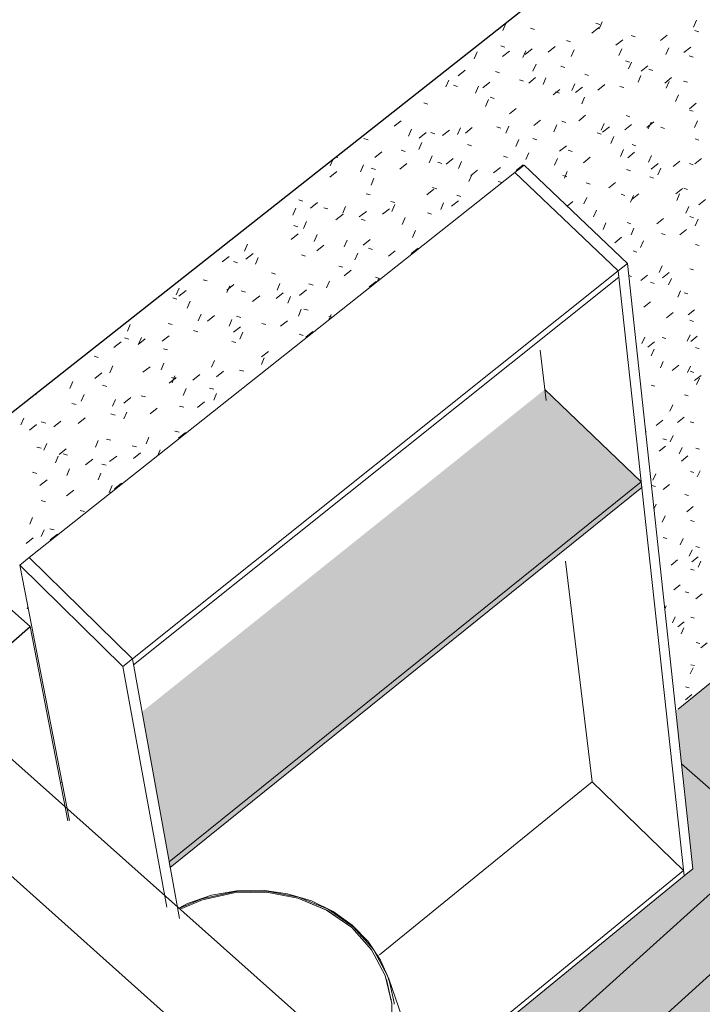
# Model space of a CAD drawing. Header units: centimetres. Extents: x 1151.07 to 1152.71, y 1902.53 to 1904.06.
# Tile 4 of 65: x 1151.22 to 1151.37, y 1903.4 to 1903.62. Entities that reach past the tile are written whole.
import ezdxf

# ---------------------------------------------------------------- set-up
doc = ezdxf.new("R2010")
doc.units = ezdxf.units.CM
for name, color, linetype, lineweight in [('Drzwi', 7, 'Continuous', 9), ('Krawędzie wspólne', 7, 'Continuous', 9), ('Modele ogólne', 7, 'Continuous', 9), ('Modele ogólne-1', 9, 'Continuous', 9), ('Oprawy oświetleniowe', 7, 'Continuous', 9), ('Oprawy oświetleniowe-1', 8, 'Continuous', 9), ('Oprawy oświetleniowe-2', 9, 'Continuous', 9), ('Wzór powierzchni', 7, 'Continuous', 9), ('Wzór powierzchni-1', 250, 'Continuous', 9), ('Wzór powierzchni-4', 10, 'Continuous', 9), ('Zabudowa', 7, 'Continuous', 9), ('Zabudowa-1', 10, 'Continuous', 9), ('Ściany', 7, 'Continuous', 9), ('Ściany-1', 250, 'Continuous', 25)]:
    doc.layers.add(name, color=color, linetype=linetype, lineweight=lineweight)
doc.layers.add('Wzór powierzchni-3', color=7, linetype='Continuous', lineweight=9, true_color=0xf1ebe7)

# ---------------------------------------------------------------- blocks, each defined once
blk = doc.blocks.new('FP_9-Aksono Kopia 1')
at = {"layer": 'Wzór powierzchni-3'}
h = blk.add_hatch(color=256, dxfattribs=at)
h.paths.add_polyline_path([(1151.97361, 1902.76701), (1152.04515, 1902.84539), (1152.04215, 1902.84628), (1152.03921, 1902.84773), (1152.03622, 1902.84948), (1152.03116, 1902.85391), (1152.02726, 1902.8593), (1152.02475, 1902.86534), (1152.02426, 1902.86816), (1152.02377, 1902.87168), (1152.02437, 1902.87794), (1152.02652, 1902.88376), (1152.03022, 1902.88894), (1152.03112, 1902.88969), (1152.03504, 1902.8929), (1152.03565, 1902.89324), (1152.05034, 1902.90488), (1152.04706, 1902.9102), (1152.04621, 1902.91189), (1152.04547, 1902.91401), (1152.04485, 1902.91599), (1152.04382, 1902.91907), (1152.04335, 1902.92337), (1152.04325, 1902.9242), (1152.04317, 1902.92537), (1152.02053, 1902.94493), (1152.01932, 1902.94363), (1152.01312, 1902.94899), (1152.01375, 1902.95037), (1152.01291, 1902.94947), (1151.9185, 1903.0311), (1151.91872, 1903.03173), (1151.91811, 1903.0311), (1151.91208, 1903.03632), (1151.91267, 1903.03812), (1151.4963, 1903.39787), (1151.49508, 1903.39674), (1151.48968, 1903.4014), (1151.48966, 1903.40215), (1151.4894, 1903.40192), (1151.41416, 1903.46694), (1151.41415, 1903.46709), (1151.41392, 1903.46688), (1151.40865, 1903.47144), (1151.40847, 1903.47376), (1151.39036, 1903.4894), (1151.361, 1903.46555), (1151.36471, 1903.4312), (1151.30306, 1903.38079), (1151.30251, 1903.37854), (1151.40201, 1903.28996), (1151.40579, 1903.29202), (1151.41436, 1903.29511), (1151.42334, 1903.29688), (1151.43249, 1903.29729), (1151.44156, 1903.29632), (1151.45033, 1903.29401), (1151.45855, 1903.29041), (1151.466, 1903.28561), (1151.47248, 1903.27975), (1151.47782, 1903.27297), (1151.48186, 1903.26546), (1151.48449, 1903.25742), (1151.48564, 1903.24906), (1151.48569, 1903.24774), (1151.48527, 1903.2391), (1151.48339, 1903.23088), (1151.48003, 1903.22298), (1151.47902, 1903.2214), (1151.49572, 1903.20653), (1151.5297, 1903.22606), (1151.5323, 1903.22709), (1151.53564, 1903.22731), (1151.53826, 1903.22667), (1151.53968, 1903.22609), (1151.5417, 1903.22681), (1151.54434, 1903.22686), (1151.54649, 1903.22621), (1151.548, 1903.22535), (1151.54953, 1903.22393), (1151.55095, 1903.22219), (1151.58316, 1903.1745), (1151.58637, 1903.17634), (1151.58753, 1903.17695), (1151.58918, 1903.17731), (1151.59125, 1903.17732), (1151.59373, 1903.17657), (1151.59449, 1903.17621), (1151.59604, 1903.17514), (1151.59757, 1903.17363), (1151.59915, 1903.17155), (1151.60015, 1903.16991), (1151.6008, 1903.16868), (1151.60142, 1903.16735), (1151.60193, 1903.16594), (1151.60239, 1903.16388), (1151.60247, 1903.16234), (1151.60248, 1903.16193), (1151.60217, 1903.16021), (1151.60126, 1903.15801), (1151.58909, 1903.13839), (1151.588, 1903.13691), (1151.58641, 1903.13567), (1151.58181, 1903.13296), (1151.58255, 1903.13215), (1151.5828, 1903.1315), (1151.58284, 1903.13129), (1151.5828, 1903.13086), (1151.58264, 1903.13044), (1151.58236, 1903.13008), (1151.582, 1903.12972), (1151.60389, 1903.11023), (1151.68987, 1903.19478), (1151.7534, 1903.13959), (1151.73679, 1903.04583), (1151.69418, 1903.00266), (1151.94385, 1902.77949), (1151.95096, 1902.78722), (1151.9684, 1902.77167)])
h.paths.add_polyline_path([(1152.04617, 1902.84652), (1152.06478, 1902.89058), (1152.06441, 1902.89085), (1152.05936, 1902.89355), (1152.05327, 1902.89522), (1152.04706, 1902.89546), (1152.04099, 1902.89423), (1152.03636, 1902.89203), (1152.03098, 1902.88771), (1152.02772, 1902.88306), (1152.0257, 1902.87757), (1152.02513, 1902.87162), (1152.02606, 1902.8656), (1152.02845, 1902.85987), (1152.03215, 1902.85484), (1152.03311, 1902.85391), (1152.03696, 1902.85063), (1152.0377, 1902.85015), (1152.04259, 1902.8475), (1152.04611, 1902.84653)])
h.paths.add_polyline_path([(1152.04894, 1902.84949), (1152.07492, 1902.87793), (1152.07349, 1902.88131), (1152.06977, 1902.88629), (1152.06881, 1902.88722), (1152.06596, 1902.88969), (1152.05095, 1902.85423)])
h.paths.add_polyline_path([(1152.07686, 1902.88005), (1152.08514, 1902.88911), (1152.08496, 1902.88926), (1152.08136, 1902.88914), (1152.08032, 1902.8891), (1152.0779, 1902.88909), (1152.07774, 1902.88767)])
h.paths.add_polyline_path([(1152.07547, 1902.88006), (1152.07652, 1902.8894), (1152.07521, 1902.88964), (1152.07331, 1902.89), (1152.07301, 1902.89), (1152.07274, 1902.89013), (1152.07255, 1902.89023), (1152.07042, 1902.89072), (1152.06701, 1902.89217), (1152.06649, 1902.89092), (1152.07076, 1902.88722), (1152.07292, 1902.88445), (1152.07467, 1902.88187), (1152.07546, 1902.88009)])
h.paths.add_polyline_path([(1152.07846, 1902.89052), (1152.08333, 1902.89067), (1152.07856, 1902.8948), (1152.07808, 1902.8906)])
h.paths.add_polyline_path([(1152.0767, 1902.89087), (1152.07727, 1902.89591), (1152.07436, 1902.89842), (1152.07395, 1902.89141), (1152.07614, 1902.89098)])
h.paths.add_polyline_path([(1152.0725, 1902.8917), (1152.07296, 1902.89964), (1152.07092, 1902.90139), (1152.06754, 1902.89342), (1152.07076, 1902.89204), (1152.07246, 1902.89171)])
h.paths.add_polyline_path([(1152.06531, 1902.89182), (1152.06565, 1902.89269), (1152.06441, 1902.8932), (1152.06264, 1902.8941), (1152.05608, 1902.89869), (1152.05464, 1902.9001), (1152.05274, 1902.90225), (1152.05127, 1902.90382), (1152.04082, 1902.89556), (1152.04706, 1902.89676), (1152.05143, 1902.89671), (1152.05339, 1902.89651), (1152.05988, 1902.89471), (1152.06522, 1902.89186)])
h.paths.add_polyline_path([(1152.06622, 1902.89398), (1152.06977, 1902.90239), (1152.06007, 1902.91077), (1152.05236, 1902.90464), (1152.057, 1902.89969), (1152.06349, 1902.89515), (1152.06486, 1902.89456)])
h.paths.add_polyline_path([(1152.05143, 1902.90575), (1152.05897, 1902.91172), (1152.04477, 1902.92399), (1152.04531, 1902.91902), (1152.04773, 1902.91189), (1152.05133, 1902.90591)])
blk = doc.blocks.new('FP_18-Aksono Kopia 1')
at = {"layer": 'Wzór powierzchni-4'}
for p, q in [((1151.32404, 1903.61513), (1151.32339, 1903.61362)), ((1151.34276, 1903.61304), (1151.34427, 1903.61423)), ((1151.34448, 1903.61493), (1151.34363, 1903.61522)), ((1151.34503, 1903.61549), (1151.34437, 1903.614)), ((1151.36555, 1903.61584), (1151.36489, 1903.61437)), ((1151.33029, 1903.61383), (1151.32943, 1903.61413)), ((1151.35216, 1903.61224), (1151.35132, 1903.61253)), ((1151.35769, 1903.61141), (1151.35918, 1903.61259)), ((1151.36602, 1903.61333), (1151.36519, 1903.61362)), ((1151.32386, 1903.61001), (1151.32298, 1903.6103)), ((1151.33326, 1903.60893), (1151.33477, 1903.61012)), ((1151.33811, 1903.61113), (1151.33725, 1903.61143)), ((1151.34799, 1903.61042), (1151.34949, 1903.61161)), ((1151.36281, 1903.60882), (1151.36429, 1903.60999)), ((1151.31786, 1903.60898), (1151.31721, 1903.60747)), ((1151.32332, 1903.60792), (1151.32484, 1903.60912)), ((1151.32844, 1903.60919), (1151.32779, 1903.6077)), ((1151.3283, 1903.60842), (1151.32982, 1903.60962)), ((1151.33891, 1903.60941), (1151.33826, 1903.60792)), ((1151.34927, 1903.60962), (1151.34861, 1903.60814)), ((1151.35951, 1903.60983), (1151.35885, 1903.60836)), ((1151.36478, 1903.60782), (1151.36395, 1903.60811)), ((1151.33063, 1903.60625), (1151.32997, 1903.60476)), ((1151.33691, 1903.60555), (1151.33606, 1903.60584)), ((1151.35094, 1903.60669), (1151.3501, 1903.60698)), ((1151.35137, 1903.60671), (1151.35072, 1903.60524)), ((1151.35349, 1903.60474), (1151.35498, 1903.60592)), ((1151.31368, 1903.60375), (1151.31521, 1903.60496)), ((1151.32269, 1903.60439), (1151.32182, 1903.60468)), ((1151.34207, 1903.60379), (1151.34122, 1903.60408)), ((1151.35346, 1903.60381), (1151.35281, 1903.60235)), ((1151.35601, 1903.60494), (1151.35518, 1903.60523)), ((1151.31167, 1903.60283), (1151.31102, 1903.60133)), ((1151.31359, 1903.60144), (1151.31271, 1903.60173)), ((1151.31811, 1903.60148), (1151.31746, 1903.59999)), ((1151.31909, 1903.60114), (1151.32061, 1903.60234)), ((1151.32793, 1903.60262), (1151.32707, 1903.60291)), ((1151.32904, 1903.60218), (1151.33055, 1903.60338)), ((1151.3328, 1903.60333), (1151.33215, 1903.60184)), ((1151.33908, 1903.602), (1151.33843, 1903.60052)), ((1151.34411, 1903.60064), (1151.34561, 1903.60183)), ((1151.34973, 1903.60118), (1151.34889, 1903.60146)), ((1151.35862, 1903.60218), (1151.3601, 1903.60336)), ((1151.35959, 1903.6025), (1151.35894, 1903.60104)), ((1151.36355, 1903.60234), (1151.36272, 1903.60262)), ((1151.33433, 1903.5996), (1151.33583, 1903.60079)), ((1151.33573, 1903.6), (1151.33487, 1903.60028)), ((1151.33923, 1903.60012), (1151.34073, 1903.60131)), ((1151.36164, 1903.59963), (1151.36099, 1903.59818)), ((1151.30711, 1903.59758), (1151.30623, 1903.59787)), ((1151.32032, 1903.59856), (1151.31967, 1903.59707)), ((1151.32152, 1903.5988), (1151.32065, 1903.59909)), ((1151.34121, 1903.5991), (1151.34056, 1903.59763)), ((1151.364, 1903.5966), (1151.36547, 1903.59778)), ((1151.32483, 1903.59545), (1151.32634, 1903.59665)), ((1151.33992, 1903.59398), (1151.34142, 1903.59516)), ((1151.35106, 1903.59483), (1151.35022, 1903.59511)), ((1151.36481, 1903.59603), (1151.36399, 1903.59631)), ((1151.29976, 1903.59276), (1151.30129, 1903.59397)), ((1151.33013, 1903.59291), (1151.33163, 1903.5941)), ((1151.33514, 1903.59306), (1151.33449, 1903.59159)), ((1151.33712, 1903.59361), (1151.33627, 1903.59389)), ((1151.34544, 1903.59336), (1151.34479, 1903.5919)), ((1151.34995, 1903.59199), (1151.35143, 1903.59317)), ((1151.35475, 1903.59252), (1151.35623, 1903.5937)), ((1151.35564, 1903.59365), (1151.35499, 1903.5922)), ((1151.36572, 1903.59395), (1151.36507, 1903.5925)), ((1151.30352, 1903.59214), (1151.30288, 1903.59064)), ((1151.30523, 1903.59019), (1151.30676, 1903.59139)), ((1151.30864, 1903.59112), (1151.30776, 1903.5914)), ((1151.31026, 1903.59074), (1151.31178, 1903.59194)), ((1151.31418, 1903.59245), (1151.31353, 1903.59096)), ((1151.31526, 1903.59128), (1151.31678, 1903.59248)), ((1151.32298, 1903.59237), (1151.32212, 1903.59265)), ((1151.32471, 1903.59276), (1151.32407, 1903.59128)), ((1151.34479, 1903.59106), (1151.34395, 1903.59134)), ((1151.34512, 1903.59146), (1151.3466, 1903.59264)), ((1151.3586, 1903.59229), (1151.35777, 1903.59257)), ((1151.2941, 1903.58984), (1151.2932, 1903.59013)), ((1151.30578, 1903.58923), (1151.30514, 1903.58774)), ((1151.31658, 1903.58854), (1151.31571, 1903.58882)), ((1151.32689, 1903.58988), (1151.32625, 1903.5884)), ((1151.33078, 1903.58981), (1151.32993, 1903.59009)), ((1151.33574, 1903.58733), (1151.33723, 1903.58851)), ((1151.34754, 1903.59051), (1151.34689, 1903.58905)), ((1151.35237, 1903.58853), (1151.35154, 1903.58881)), ((1151.36606, 1903.58977), (1151.36524, 1903.59005)), ((1151.29554, 1903.58597), (1151.29707, 1903.58718)), ((1151.30217, 1903.58726), (1151.30129, 1903.58754)), ((1151.32906, 1903.58701), (1151.32841, 1903.58555)), ((1151.3385, 1903.58727), (1151.33765, 1903.58755)), ((1151.34963, 1903.58768), (1151.34898, 1903.58622)), ((1151.35059, 1903.58593), (1151.35207, 1903.58711)), ((1151.35574, 1903.58643), (1151.35509, 1903.58498)), ((1151.28653, 1903.58564), (1151.28589, 1903.58414)), ((1151.28756, 1903.58595), (1151.2871, 1903.5861)), ((1151.2931, 1903.58437), (1151.29246, 1903.58287)), ((1151.30102, 1903.58343), (1151.30255, 1903.58464)), ((1151.30803, 1903.58634), (1151.30739, 1903.58485)), ((1151.31016, 1903.5847), (1151.30929, 1903.58498)), ((1151.31106, 1903.58456), (1151.31258, 1903.58576)), ((1151.31444, 1903.58507), (1151.3138, 1903.58359)), ((1151.32443, 1903.586), (1151.32357, 1903.58627)), ((1151.32631, 1903.58317), (1151.32781, 1903.58436)), ((1151.33531, 1903.58576), (1151.33467, 1903.5843)), ((1151.34095, 1903.58484), (1151.34243, 1903.58602)), ((1151.35569, 1903.58347), (1151.35716, 1903.58464)), ((1151.36044, 1903.58402), (1151.36191, 1903.58519)), ((1151.36483, 1903.58439), (1151.36402, 1903.58466)), ((1151.36518, 1903.58457), (1151.36664, 1903.58573)), ((1151.28578, 1903.58172), (1151.28732, 1903.58294)), ((1151.29569, 1903.58339), (1151.2948, 1903.58367)), ((1151.31665, 1903.58221), (1151.31601, 1903.58074)), ((1151.31643, 1903.58205), (1151.31794, 1903.58325)), ((1151.32138, 1903.58261), (1151.32289, 1903.58381)), ((1151.33732, 1903.58182), (1151.33647, 1903.58209)), ((1151.33744, 1903.58292), (1151.3368, 1903.58147)), ((1151.35117, 1903.58311), (1151.35034, 1903.58338)), ((1151.35779, 1903.58363), (1151.35714, 1903.58219)), ((1151.29539, 1903.58147), (1151.29475, 1903.57999)), ((1151.32322, 1903.58052), (1151.32241, 1903.58078)), ((1151.34241, 1903.58017), (1151.34157, 1903.58044)), ((1151.34644, 1903.57936), (1151.34791, 1903.58054)), ((1151.35617, 1903.58147), (1151.35535, 1903.58174)), ((1151.29458, 1903.57782), (1151.29369, 1903.5781)), ((1151.30687, 1903.57785), (1151.30839, 1903.57905)), ((1151.30903, 1903.57917), (1151.30815, 1903.57945)), ((1151.34997, 1903.57771), (1151.34914, 1903.57798)), ((1151.35155, 1903.57693), (1151.35302, 1903.5781)), ((1151.36105, 1903.57805), (1151.36251, 1903.57922)), ((1151.36186, 1903.57806), (1151.36122, 1903.57663)), ((1151.36361, 1903.57902), (1151.3628, 1903.57929)), ((1151.27993, 1903.57645), (1151.27902, 1903.57673)), ((1151.28157, 1903.57493), (1151.28311, 1903.57615)), ((1151.29994, 1903.57615), (1151.29906, 1903.57643)), ((1151.29994, 1903.57574), (1151.2993, 1903.57426)), ((1151.31054, 1903.57613), (1151.3099, 1903.57466)), ((1151.31225, 1903.57537), (1151.31376, 1903.57657)), ((1151.31429, 1903.57751), (1151.31343, 1903.57778)), ((1151.33738, 1903.57542), (1151.33861, 1903.57641)), ((1151.34167, 1903.5773), (1151.34103, 1903.57586)), ((1151.35182, 1903.57768), (1151.35118, 1903.57625)), ((1151.36605, 1903.57565), (1151.36751, 1903.57681)), ((1151.27837, 1903.57493), (1151.27773, 1903.57343)), ((1151.28538, 1903.57478), (1151.28448, 1903.57505)), ((1151.28713, 1903.57244), (1151.28866, 1903.57365)), ((1151.28921, 1903.57533), (1151.28858, 1903.57385)), ((1151.2922, 1903.57303), (1151.29373, 1903.57424)), ((1151.29725, 1903.57362), (1151.29877, 1903.57483)), ((1151.3079, 1903.57367), (1151.30703, 1903.57394)), ((1151.34376, 1903.57451), (1151.34312, 1903.57307)), ((1151.36388, 1903.5753), (1151.36324, 1903.57387)), ((1151.28071, 1903.57205), (1151.28007, 1903.57056)), ((1151.29348, 1903.57228), (1151.29259, 1903.57256)), ((1151.30219, 1903.57289), (1151.30155, 1903.57142)), ((1151.34585, 1903.57174), (1151.34521, 1903.5703)), ((1151.35128, 1903.57154), (1151.35046, 1903.5718)), ((1151.35692, 1903.57155), (1151.35838, 1903.57272)), ((1151.36486, 1903.57288), (1151.36405, 1903.57315)), ((1151.36589, 1903.57255), (1151.36525, 1903.57113)), ((1151.27737, 1903.56816), (1151.27891, 1903.56938)), ((1151.27885, 1903.57088), (1151.27795, 1903.57115)), ((1151.30444, 1903.57006), (1151.3038, 1903.56859)), ((1151.35193, 1903.57057), (1151.35129, 1903.56914)), ((1151.35873, 1903.56915), (1151.35791, 1903.56941)), ((1151.36194, 1903.56918), (1151.36339, 1903.57034)), ((1151.26786, 1903.56709), (1151.26723, 1903.5656)), ((1151.28304, 1903.56919), (1151.2824, 1903.56771)), ((1151.28958, 1903.56799), (1151.28894, 1903.56651)), ((1151.29307, 1903.56691), (1151.29459, 1903.56812)), ((1151.34774, 1903.56744), (1151.34921, 1903.56861)), ((1151.35398, 1903.56782), (1151.35334, 1903.5664)), ((1151.26755, 1903.56386), (1151.2691, 1903.56508)), ((1151.28294, 1903.5657), (1151.28447, 1903.56691)), ((1151.29186, 1903.56516), (1151.29123, 1903.56369)), ((1151.29505, 1903.56596), (1151.29417, 1903.56622)), ((1151.29852, 1903.56448), (1151.30003, 1903.56568)), ((1151.30351, 1903.56508), (1151.30502, 1903.56628)), ((1151.35258, 1903.56541), (1151.35176, 1903.56567)), ((1151.36609, 1903.5668), (1151.36529, 1903.56705)), ((1151.26238, 1903.56324), (1151.26393, 1903.56446)), ((1151.26573, 1903.56305), (1151.26482, 1903.56332)), ((1151.27023, 1903.56423), (1151.2696, 1903.56274)), ((1151.2805, 1903.56451), (1151.2796, 1903.56478)), ((1151.27398, 1903.56061), (1151.27308, 1903.56088)), ((1151.2886, 1903.56208), (1151.28772, 1903.56235)), ((1151.2889, 1903.56022), (1151.29042, 1903.56143)), ((1151.35805, 1903.56237), (1151.35741, 1903.56096)), ((1151.35814, 1903.5598), (1151.35959, 1903.56096)), ((1151.36488, 1903.56152), (1151.36408, 1903.56178)), ((1151.25914, 1903.55911), (1151.25823, 1903.55938)), ((1151.27493, 1903.55856), (1151.2743, 1903.55708)), ((1151.28573, 1903.55906), (1151.28509, 1903.55759)), ((1151.29436, 1903.55782), (1151.29587, 1903.55902)), ((1151.29662, 1903.55968), (1151.29574, 1903.55994)), ((1151.2964, 1903.55955), (1151.29619, 1903.55906)), ((1151.35139, 1903.56011), (1151.35078, 1903.5603)), ((1151.35343, 1903.5592), (1151.35489, 1903.56037)), ((1151.35633, 1903.55857), (1151.35552, 1903.55882)), ((1151.36007, 1903.55967), (1151.35943, 1903.55826)), ((1151.25299, 1903.55755), (1151.25236, 1903.55606)), ((1151.25298, 1903.55582), (1151.25453, 1903.55704)), ((1151.26336, 1903.55709), (1151.26491, 1903.55831)), ((1151.26402, 1903.55806), (1151.26339, 1903.55657)), ((1151.26744, 1903.55669), (1151.26653, 1903.55696)), ((1151.27412, 1903.55531), (1151.27565, 1903.55652)), ((1151.27922, 1903.55594), (1151.28074, 1903.55715)), ((1151.28213, 1903.5582), (1151.28124, 1903.55846)), ((1151.36207, 1903.55698), (1151.36144, 1903.55558)), ((1151.36368, 1903.55628), (1151.36287, 1903.55653)), ((1151.25254, 1903.55517), (1151.25161, 1903.55543)), ((1151.2554, 1903.55471), (1151.25478, 1903.55322)), ((1151.269, 1903.55467), (1151.27053, 1903.55589)), ((1151.27727, 1903.55575), (1151.27664, 1903.55428)), ((1151.35405, 1903.55338), (1151.3555, 1903.55454)), ((1151.27959, 1903.55295), (1151.27896, 1903.55148)), ((1151.28106, 1903.55272), (1151.28017, 1903.55298)), ((1151.35904, 1903.55109), (1151.36048, 1903.55225)), ((1151.3637, 1903.55171), (1151.36513, 1903.55286)), ((1151.25781, 1903.55189), (1151.25718, 1903.5504)), ((1151.25918, 1903.55034), (1151.26072, 1903.55156)), ((1151.26449, 1903.55075), (1151.26386, 1903.54927)), ((1151.2664, 1903.55118), (1151.26549, 1903.55144)), ((1151.27505, 1903.54925), (1151.27658, 1903.55046)), ((1151.28629, 1903.5512), (1151.28556, 1903.55141)), ((1151.2861, 1903.55182), (1151.28559, 1903.55065)), ((1151.36491, 1903.5503), (1151.36411, 1903.55055)), ((1151.24239, 1903.54965), (1151.24176, 1903.54816)), ((1151.25152, 1903.54962), (1151.2506, 1903.54988)), ((1151.25708, 1903.54804), (1151.25617, 1903.5483)), ((1151.26483, 1903.54795), (1151.26636, 1903.54916)), ((1151.26685, 1903.54796), (1151.26622, 1903.54648)), ((1151.27187, 1903.54961), (1151.27097, 1903.54987)), ((1151.28058, 1903.54689), (1151.2821, 1903.54809)), ((1151.23883, 1903.54465), (1151.24039, 1903.54588)), ((1151.24209, 1903.54645), (1151.24116, 1903.54671)), ((1151.24408, 1903.54531), (1151.24563, 1903.54654)), ((1151.24484, 1903.54683), (1151.24421, 1903.54534)), ((1151.24931, 1903.54598), (1151.25085, 1903.5472)), ((1151.26536, 1903.5457), (1151.26445, 1903.54595)), ((1151.28, 1903.54727), (1151.27911, 1903.54753)), ((1151.35428, 1903.54688), (1151.35365, 1903.54548)), ((1151.35497, 1903.54471), (1151.35641, 1903.54587)), ((1151.35885, 1903.54658), (1151.35805, 1903.54683)), ((1151.36413, 1903.54742), (1151.3635, 1903.54602)), ((1151.36428, 1903.54596), (1151.36571, 1903.54711)), ((1151.2505, 1903.5441), (1151.24958, 1903.54435)), ((1151.2709, 1903.54257), (1151.27243, 1903.54378)), ((1151.3563, 1903.54424), (1151.35567, 1903.54284)), ((1151.36613, 1903.54437), (1151.36533, 1903.54462)), ((1151.23544, 1903.54248), (1151.2345, 1903.54273)), ((1151.26068, 1903.54182), (1151.26006, 1903.54035)), ((1151.27154, 1903.54241), (1151.27092, 1903.54095)), ((1151.35278, 1903.54286), (1151.35266, 1903.54289)), ((1151.3583, 1903.5416), (1151.35767, 1903.54021)), ((1151.2386, 1903.54063), (1151.23797, 1903.53914)), ((1151.24513, 1903.53923), (1151.24668, 1903.54045)), ((1151.2497, 1903.54123), (1151.24908, 1903.53975)), ((1151.26116, 1903.53824), (1151.26269, 1903.53945)), ((1151.26705, 1903.53947), (1151.26615, 1903.53972)), ((1151.36023, 1903.53962), (1151.36166, 1903.54077)), ((1151.3642, 1903.54058), (1151.36356, 1903.53919)), ((1151.36493, 1903.53921), (1151.36414, 1903.53945)), ((1151.22986, 1903.53721), (1151.22924, 1903.53572)), ((1151.23465, 1903.53786), (1151.23621, 1903.5391)), ((1151.25085, 1903.53688), (1151.25239, 1903.5381)), ((1151.25227, 1903.53783), (1151.25136, 1903.53809)), ((1151.25211, 1903.53845), (1151.25149, 1903.53698)), ((1151.25602, 1903.53756), (1151.25755, 1903.53878)), ((1151.36513, 1903.53742), (1151.36656, 1903.53857)), ((1151.36617, 1903.53797), (1151.36554, 1903.53659)), ((1151.23729, 1903.53617), (1151.23635, 1903.53643)), ((1151.25451, 1903.53569), (1151.25389, 1903.53422)), ((1151.26055, 1903.53555), (1151.25964, 1903.5358)), ((1151.35649, 1903.53622), (1151.35568, 1903.53646)), ((1151.22208, 1903.53449), (1151.2218, 1903.53457)), ((1151.23235, 1903.53442), (1151.23173, 1903.53294)), ((1151.23917, 1903.53335), (1151.23854, 1903.53188)), ((1151.24097, 1903.53249), (1151.24252, 1903.53372)), ((1151.24571, 1903.53389), (1151.24478, 1903.53414)), ((1151.26116, 1903.53462), (1151.26053, 1903.53316)), ((1151.36374, 1903.53408), (1151.36295, 1903.53431)), ((1151.23065, 1903.5322), (1151.22971, 1903.53245)), ((1151.2467, 1903.53018), (1151.24824, 1903.5314)), ((1151.25403, 1903.53162), (1151.25312, 1903.53187)), ((1151.25702, 1903.53156), (1151.25855, 1903.53278)), ((1151.36037, 1903.53219), (1151.35975, 1903.53081)), ((1151.21921, 1903.52927), (1151.21859, 1903.52778)), ((1151.22576, 1903.52737), (1151.22732, 1903.5286)), ((1151.23104, 1903.52808), (1151.23259, 1903.5293)), ((1151.23912, 1903.52993), (1151.23819, 1903.53017)), ((1151.24161, 1903.53059), (1151.24099, 1903.52912)), ((1151.35679, 1903.52765), (1151.35821, 1903.5288)), ((1151.3614, 1903.52831), (1151.36282, 1903.52946)), ((1151.22046, 1903.52666), (1151.22203, 1903.52789)), ((1151.22399, 1903.5282), (1151.22304, 1903.52845)), ((1151.25302, 1903.5262), (1151.25211, 1903.52644)), ((1151.35458, 1903.52641), (1151.35446, 1903.52617)), ((1151.36496, 1903.52826), (1151.36417, 1903.52849)), ((1151.23541, 1903.52443), (1151.23479, 1903.52296)), ((1151.23813, 1903.52447), (1151.23721, 1903.52471)), ((1151.24646, 1903.52511), (1151.24584, 1903.52365)), ((1151.25289, 1903.52491), (1151.25441, 1903.52612)), ((1151.35898, 1903.52456), (1151.35818, 1903.52479)), ((1151.36045, 1903.52545), (1151.35982, 1903.52408)), ((1151.22303, 1903.52271), (1151.22209, 1903.52296)), ((1151.22423, 1903.52373), (1151.22362, 1903.52226)), ((1151.22689, 1903.52134), (1151.22844, 1903.52257)), ((1151.24372, 1903.52299), (1151.2428, 1903.52323)), ((1151.24886, 1903.5224), (1151.24828, 1903.52102)), ((1151.35738, 1903.52204), (1151.3588, 1903.52319)), ((1151.36242, 1903.5229), (1151.36179, 1903.52153)), ((1151.36616, 1903.52249), (1151.36538, 1903.52272)), ((1151.22673, 1903.52099), (1151.22611, 1903.51952)), ((1151.22871, 1903.52123), (1151.22778, 1903.52147)), ((1151.23268, 1903.51907), (1151.23423, 1903.5203)), ((1151.2379, 1903.5198), (1151.23944, 1903.52102)), ((1151.24309, 1903.52051), (1151.24462, 1903.52173)), ((1151.36226, 1903.51993), (1151.36368, 1903.52107)), ((1151.2292, 1903.51826), (1151.22859, 1903.51679)), ((1151.23716, 1903.51903), (1151.23623, 1903.51927)), ((1151.36633, 1903.51783), (1151.3657, 1903.51648)), ((1151.22208, 1903.51724), (1151.22114, 1903.51748)), ((1151.22274, 1903.51463), (1151.2243, 1903.51585)), ((1151.23599, 1903.51727), (1151.23537, 1903.51581)), ((1151.35666, 1903.51716), (1151.35604, 1903.51579)), ((1151.36498, 1903.51744), (1151.3642, 1903.51766)), ((1151.22855, 1903.51239), (1151.2301, 1903.51361)), ((1151.23842, 1903.51457), (1151.23781, 1903.51311)), ((1151.23896, 1903.51386), (1151.2405, 1903.51508)), ((1151.35664, 1903.51441), (1151.35584, 1903.51463)), ((1151.35827, 1903.5137), (1151.35968, 1903.51484)), ((1151.23828, 1903.51309), (1151.23805, 1903.51314)), ((1151.36381, 1903.51241), (1151.36302, 1903.51263)), ((1151.22397, 1903.51108), (1151.22304, 1903.51132)), ((1151.35675, 1903.51051), (1151.35627, 1903.50946)), ((1151.36341, 1903.50888), (1151.36481, 1903.51002)), ((1151.22114, 1903.50766), (1151.22053, 1903.5062)), ((1151.23242, 1903.50895), (1151.23149, 1903.50918)), ((1151.23226, 1903.50844), (1151.23218, 1903.50824)), ((1151.35871, 1903.50801), (1151.35809, 1903.50666)), ((1151.22363, 1903.50498), (1151.22302, 1903.50352)), ((1151.22585, 1903.50497), (1151.22492, 1903.5052)), ((1151.36501, 1903.50674), (1151.36423, 1903.50696)), ((1151.21975, 1903.50201), (1151.2213, 1903.50323)), ((1151.22499, 1903.50277), (1151.22653, 1903.50399)), ((1151.35909, 1903.50306), (1151.35831, 1903.50327)), ((1151.36262, 1903.50305), (1151.362, 1903.50171)), ((1151.3662, 1903.50112), (1151.36542, 1903.50134)), ((1151.36456, 1903.50059), (1151.36394, 1903.49925)), ((1151.36454, 1903.49799), (1151.36593, 1903.49911)), ((1151.36002, 1903.49727), (1151.36142, 1903.4984)), ((1151.36503, 1903.49618), (1151.36425, 1903.49638)), ((1151.36648, 1903.49814), (1151.36587, 1903.49681)), ((1151.36059, 1903.49187), (1151.36199, 1903.493)), ((1151.36387, 1903.49125), (1151.36309, 1903.49145)), ((1151.36537, 1903.48991), (1151.36676, 1903.49103)), ((1151.22013, 1903.48812), (1151.21996, 1903.48774)), ((1151.35895, 1903.48845), (1151.35861, 1903.48771)), ((1151.36089, 1903.48604), (1151.36028, 1903.48471)), ((1151.36505, 1903.48573), (1151.36428, 1903.48593)), ((1151.36145, 1903.48383), (1151.36283, 1903.48495)), ((1151.36281, 1903.48364), (1151.3622, 1903.48232)), ((1151.36623, 1903.48026), (1151.36546, 1903.48046)), ((1151.36647, 1903.47926), (1151.36785, 1903.48038)), ((1151.36508, 1903.47541), (1151.36431, 1903.4756)), ((1151.36479, 1903.4749), (1151.36418, 1903.47359)), ((1151.36393, 1903.47058), (1151.36316, 1903.47077)), ((1151.36313, 1903.46799), (1151.3645, 1903.46911)), ((1151.22753, 1903.45001), (1151.22718, 1903.45008)), ((1151.2286, 1903.4445), (1151.22847, 1903.44452))]:
    blk.add_line(p, q, dxfattribs=at)
blk = doc.blocks.new('FP_35-Aksono Kopia 1')
at = {"layer": 'Wzór powierzchni'}
for p, q in [((1151.31929, 1903.3636), (1151.42392, 1903.45851)), ((1151.36224, 1903.45403), (1151.67556, 1903.18072))]:
    blk.add_line(p, q, dxfattribs=at)

msp = doc.modelspace()

# ---------------------------------------------------------------- hatches: boundary and pattern name
at = {"layer": 'Zabudowa-1'}
for points in [[(1151.25085, 1903.43274), (1151.35349, 1903.51542), (1151.33256, 1903.53551), (1151.24493, 1903.46534), (1151.2506, 1903.43407)], [(1151.25107, 1903.43151), (1151.35363, 1903.51415), (1151.35349, 1903.51542), (1151.25085, 1903.43274)]]:
    msp.add_hatch(color=256, dxfattribs=at).paths.add_polyline_path(points)

# ---------------------------------------------------------------- linework, layer by layer
at = {"layer": 'Drzwi'}
msp.add_line((1151.41392, 1903.46688), (1151.3386, 1903.39874), dxfattribs=at)
at = {"layer": 'Krawędzie wspólne'}
msp.add_line((1151.48653, 1903.18828), (1151.15665, 1903.48315), dxfattribs=at)
at = {"layer": 'Modele ogólne'}
for p, q in [((1151.32802, 1903.58434), (1151.326, 1903.58273)), ((1151.3505, 1903.56291), (1151.32802, 1903.58434)), ((1151.326, 1903.58273), (1151.22043, 1903.49891)), ((1151.326, 1903.58273), (1151.34848, 1903.56129)), ((1151.34848, 1903.56129), (1151.326, 1903.58273)), ((1151.34848, 1903.56129), (1151.3505, 1903.56291)), ((1151.36471, 1903.4312), (1151.3505, 1903.56291)), ((1151.24284, 1903.47688), (1151.34848, 1903.56129)), ((1151.36285, 1903.42968), (1151.34848, 1903.56129)), ((1151.34863, 1903.55995), (1151.34848, 1903.56129)), ((1151.34863, 1903.55995), (1151.24307, 1903.47558)), ((1151.33285, 1903.53313), (1151.33154, 1903.54403)), ((1151.22043, 1903.49891), (1151.21835, 1903.49726)), ((1151.24284, 1903.47688), (1151.22043, 1903.49891)), ((1151.22043, 1903.49891), (1151.24284, 1903.47688)), ((1151.21835, 1903.49726), (1151.24076, 1903.47521)), ((1151.22914, 1903.44173), (1151.21835, 1903.49726)), ((1151.34285, 1903.45013), (1151.33707, 1903.49812)), ((1151.24076, 1903.47521), (1151.24284, 1903.47688)), ((1151.25033, 1903.42288), (1151.24076, 1903.47521)), ((1151.25309, 1903.42037), (1151.24284, 1903.47688)), ((1151.24284, 1903.47688), (1151.24307, 1903.47558)), ((1151.34285, 1903.45013), (1151.29657, 1903.41251)), ((1151.36272, 1903.43082), (1151.34285, 1903.45014)), ((1151.30456, 1903.38327), (1151.36272, 1903.43082)), ((1151.36285, 1903.42968), (1151.36272, 1903.43082)), ((1151.36471, 1903.4312), (1151.36285, 1903.42968)), ((1151.36285, 1903.42968), (1151.30446, 1903.38194))]:
    msp.add_line(p, q, dxfattribs=at)
at = {"layer": 'Modele ogólne-1'}
for p, q in [((1151.29619, 1903.4122), (1151.29607, 1903.4121)), ((1151.29637, 1903.41235), (1151.29625, 1903.41224))]:
    msp.add_line(p, q, dxfattribs=at)
at = {"layer": 'Oprawy oświetleniowe'}
for p, q in [((1151.29864, 1903.40725), (1151.30307, 1903.3944)), ((1151.29916, 1903.40286), (1151.29919, 1903.40269))]:
    msp.add_line(p, q, dxfattribs=at)
for points in [[(1151.25297, 1903.42264, 0), (1151.25484, 1903.42363, 0), (1151.26008, 1903.42543, 0), (1151.26558, 1903.42641, 0), (1151.27115, 1903.42653, 0), (1151.27661, 1903.42579, 0), (1151.28178, 1903.42423, 0), (1151.2865, 1903.4219, 0), (1151.29065, 1903.41891, 0), (1151.29412, 1903.41535, 0), (1151.29683, 1903.41133, 0), (1151.29864, 1903.40725, 0)], [(1151.2993, 1903.40186, 0), (1151.29782, 1903.40797, 0), (1151.29485, 1903.41357, 0), (1151.29054, 1903.4184, 0), (1151.2851, 1903.42221, 0), (1151.27882, 1903.42481, 0), (1151.27199, 1903.42609, 0), (1151.26497, 1903.42596, 0), (1151.25809, 1903.42445, 0), (1151.25324, 1903.42245, 0)], [(1151.29532, 1903.385, 0), (1151.29754, 1903.38936, 0), (1151.29921, 1903.39555, 0), (1151.2993, 1903.40186, 0), (1151.29782, 1903.40797, 0), (1151.29485, 1903.41357, 0), (1151.29054, 1903.4184, 0), (1151.28511, 1903.42221, 0), (1151.27882, 1903.42482, 0), (1151.27199, 1903.42609, 0), (1151.26497, 1903.42596, 0), (1151.25809, 1903.42445, 0), (1151.25324, 1903.42245, 0)]]:
    msp.add_polyline3d(points, dxfattribs=at)
at = {"layer": 'Oprawy oświetleniowe-1'}
for p, q in [((1151.29088, 1903.41857), (1151.28561, 1903.42229)), ((1151.2981, 1903.4071), (1151.2993, 1903.40186)), ((1151.2993, 1903.40186), (1151.29811, 1903.40706)), ((1151.29869, 1903.40685), (1151.29858, 1903.40717)), ((1151.29978, 1903.40201), (1151.29878, 1903.40659)), ((1151.29981, 1903.40174), (1151.29978, 1903.40197))]:
    msp.add_line(p, q, dxfattribs=at)
for points in [[(1151.2856, 1903.42229, 0), (1151.2854, 1903.42241, 0), (1151.27901, 1903.42505, 0), (1151.27209, 1903.42634, 0), (1151.26495, 1903.42621, 0), (1151.25797, 1903.42468, 0), (1151.25308, 1903.42267, 0)], [(1151.29855, 1903.40729, 0), (1151.29831, 1903.40794, 0), (1151.29529, 1903.41364, 0), (1151.29093, 1903.41852, 0)]]:
    msp.add_polyline3d(points, dxfattribs=at)
at = {"layer": 'Oprawy oświetleniowe-2'}
for p, q in [((1151.29858, 1903.4072), (1151.29855, 1903.40729)), ((1151.29878, 1903.40659), (1151.29869, 1903.40685))]:
    msp.add_line(p, q, dxfattribs=at)
at = {"layer": 'Zabudowa'}
for p, q in [((1151.35349, 1903.51542), (1151.33256, 1903.53551)), ((1151.25085, 1903.43274), (1151.35349, 1903.51542)), ((1151.35363, 1903.51415), (1151.25107, 1903.43151)), ((1151.35363, 1903.51415), (1151.35349, 1903.51542)), ((1151.25107, 1903.43151), (1151.25085, 1903.43274))]:
    msp.add_line(p, q, dxfattribs=at)
at = {"layer": 'Ściany'}
for p, q in [((1151.36152, 1903.46597), (1151.39036, 1903.4894)), ((1151.22883, 1903.44161), (1151.2206, 1903.48395)), ((1151.15665, 1903.48315), (1151.48653, 1903.18828))]:
    msp.add_line(p, q, dxfattribs=at)
at = {"layer": 'Ściany-1'}
for p, q in [((1151.19094, 1903.51022), (1151.37571, 1903.65603)), ((1151.2206, 1903.48395), (1151.19094, 1903.51022)), ((1151.20222, 1903.46782), (1151.2206, 1903.48395)), ((1151.50086, 1903.20196), (1151.20222, 1903.46782))]:
    msp.add_line(p, q, dxfattribs=at)

# ---------------------------------------------------------------- block references
at = {"layer": 'Wzór powierzchni'}
for name in ['FP_18-Aksono Kopia 1', 'FP_35-Aksono Kopia 1']:
    msp.add_blockref(name, (0, 0), dxfattribs=at)
at = {"layer": 'Wzór powierzchni-1'}
msp.add_blockref('FP_9-Aksono Kopia 1', (0, 0), dxfattribs=at)

doc.saveas('drawing.dxf')
